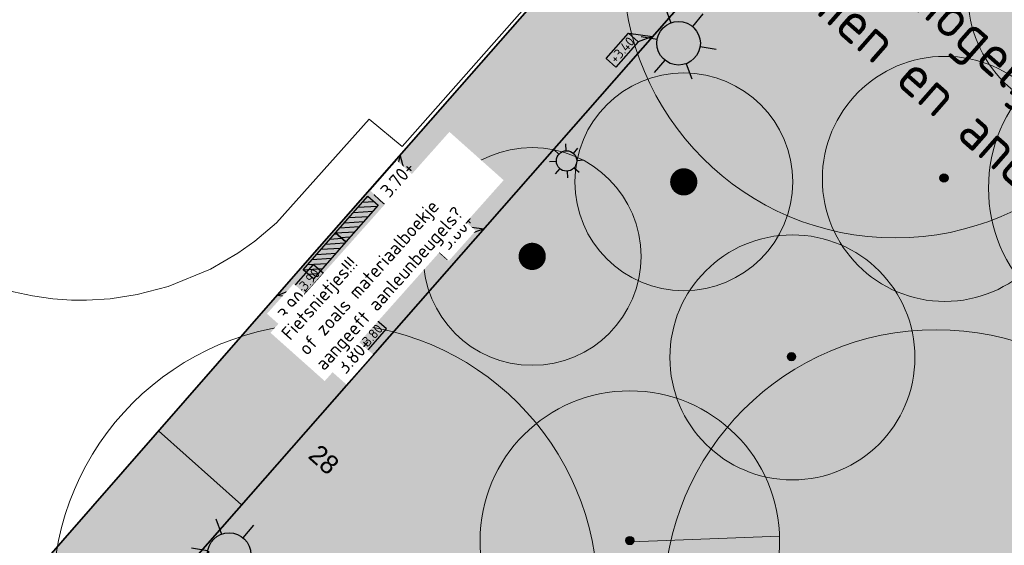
# Model space of a CAD drawing. Header units: millimetres. Extents: x 37131378 to 37737458, y 18584386 to 19114224.
# Tile 57 of 86: x 37597519 to 37633679, y 18872117 to 18891421. Entities that reach past the tile are written whole.
import ezdxf
from ezdxf.enums import TextEntityAlignment as Align

# ---------------------------------------------------------------- set-up
doc = ezdxf.new("R2010")
doc.units = ezdxf.units.MM
doc.header["$LTSCALE"] = 50
doc.header["$PDMODE"] = 35
doc.linetypes.add('DASHED2', pattern=[0.375, 0.25, -0.125])
doc.linetypes.add('VH-OPSLUITBAND_100X200', pattern=[16, 8, -2, 4, -2])
for name, color, linetype, lineweight in [('B-BH-OG-TOPOGRAFIE_STRAATNAAM-T35', 50, 'Continuous', 35), ('B02-WE-IE-MEUBILAIR_WEGMEUBILAIR-S', 7, 'Continuous', 25), ('Benaderbaarheid boom Bovengrands + 1m', 7, 'Continuous', 5), ('Benaderbaarheid boom Bovengrands + 1m meting', 7, 'Continuous', 5), ('N-ME-VH-M', 7, 'Continuous', 18), ('N-WE-IE-MEUBILAIR_WEGMEUBILAIR_LICHTMAST-S', 7, 'Continuous', 25), ('N-WE-OG-HOOGTELIJN-G', 7, 'DASHED2', 20), ('N-WE-VH-KANTOPSLUITING_OPSLUITBAND_100X200-G', 150, 'VH-OPSLUITBAND_100X200', 35), ('pand', 7, 'Continuous', 0), ('X-XX-AL-HOOGTELABEL-S', 7, 'Continuous', 25), ('X-XX-AL-LICHTMASTEN-PRESENTATIETEKENING', 7, 'Continuous', 25)]:
    doc.layers.add(name, color=color, linetype=linetype, lineweight=lineweight)
doc.layers.add('Contourlijn grasveld', color=96, linetype='Continuous')
for name, color, linetype, lineweight, true_color in [('N-GV-BOMEN EERSTE SOORT DIAMETER 20M-S', 7, 'Continuous', 18, 0x4f9e00), ('N-GV-BOMEN TWEEDE SOORT DIAMETER 8M-S', 7, 'Continuous', 18, 0x0a47ff), ('N-WE-OG-TROTTOIR-SBS-DF-PAVIONA-V', 7, 'Continuous', 0, 0xbc7967), ('N01-WE-GR-GRAS_GAZON-V', 7, 'Continuous', 18, 0xc5d986)]:
    doc.layers.add(name, color=color, linetype=linetype, lineweight=lineweight, true_color=true_color)
doc.layers.add('nummer', color=7, linetype='Continuous', true_color=0xff0505)
doc.styles.add('NLCS-ISO', font='txt')
doc.styles.add('NLCS-ISO-M200-T18', font='txt', dxfattribs={"height": 0.36})
doc.styles.add('NLCS-ISO-M200-T25', font='txt', dxfattribs={"height": 0.5})
doc.styles.add('NLCS-ISO-MM1-T25', font='txt', dxfattribs={"height": 2.5})
doc.dimstyles.new('NLCS-M200-T25-PIJL_A_L2_H1', dxfattribs={"dimscale": 0.2, "dimtxt": 2.5, "dimasz": 2.5, "dimexe": 2, "dimexo": 2, "dimgap": 0.7, "dimtad": 1, "dimzin": 0, "dimdsep": 46, "dimtxsty": 'NLCS-ISO-M200-T25', "dimcen": 0, "dimdle": 2, "dimse1": 1, "dimse2": 1, "dimclrd": 256, "dimclre": 256, "dimclrt": 256, "dimadec": 1, "dimazin": 0, "dimtfac": 1, "dimtdec": 3, "dimtofl": 0, "dimtmove": 0, "dimatfit": 3, "dimfxl": 2, "dimtfillclr": 256, "dimtolj": 1, "dimtzin": 0, "dimlwd": -1, "dimlwe": -1, "dimarcsym": 0})
doc.dimstyles.new('NLCS-M200-T25-PIJL_L2_H1', dxfattribs={"dimscale": 0.2, "dimtxt": 2.5, "dimasz": 2.5, "dimexe": 2, "dimexo": 2, "dimgap": 0.7, "dimtad": 1, "dimzin": 0, "dimdsep": 46, "dimtxsty": 'NLCS-ISO-M200-T25', "dimcen": 0, "dimdle": 2, "dimclrd": 256, "dimclre": 256, "dimclrt": 256, "dimadec": 1, "dimazin": 0, "dimtfac": 1, "dimtdec": 3, "dimtofl": 0, "dimtmove": 0, "dimatfit": 3, "dimfxl": 2, "dimfxlon": 1, "dimtfillclr": 256, "dimtolj": 1, "dimtzin": 0, "dimlwd": -1, "dimlwe": -1, "dimarcsym": 0})

# ---------------------------------------------------------------- blocks, each defined once
blk = doc.blocks.new('BOOM EERSTE SOORT')
at = {"layer": 'N-GV-BOMEN EERSTE SOORT DIAMETER 20M-S', "const_width": 0.5}
blk.add_lwpolyline([(-0.1866898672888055, -0.1662735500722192, 1), (0.1866898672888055, 0.1662735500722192, 1)], format="xyb", close=True, dxfattribs=at)
at = {"layer": 'N-GV-BOMEN EERSTE SOORT DIAMETER 20M-S'}
blk.add_circle((2.91038304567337e-11, 0), 10, dxfattribs=at)
blk = doc.blocks.new('boom 2e soort')
at = {"layer": 'N-GV-BOMEN TWEEDE SOORT DIAMETER 8M-S', "const_width": 0.5}
blk.add_lwpolyline([(-0.1866898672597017, -0.1662735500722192, 1), (0.1866898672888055, 0.1662735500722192, 1)], format="xyb", close=True, dxfattribs=at)
at = {"layer": 'N-GV-BOMEN TWEEDE SOORT DIAMETER 8M-S'}
blk.add_circle((-2.91038304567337e-11, 0), 4, dxfattribs=at)
blk = doc.blocks.new('*D1155')
at = {"layer": 'Benaderbaarheid boom Bovengrands + 1m meting', "transparency": 16777216}
for p, q in [((37619970.69366819, 18872244.20763636), (37625423.8394732, 18872455.14860472)), ((37625424.32363812, 18872455.56763255), (37625424.35456094, 18872454.76823041)), ((37619970.17858044, 18872244.58801067), (37619970.20950326, 18872243.78860852))]:
    blk.add_line(p, q, dxfattribs=at)
for points in [[(37625423.83625206, 18872455.23187577), (37625423.84269432, 18872455.06533366), (37625424.33909953, 18872455.16793148)], [(37619970.69044706, 18872244.29090741), (37619970.69688932, 18872244.1243653), (37619970.19404186, 18872244.18830959)]]:
    blk.add_solid(points, dxfattribs=at)
at = {"layer": 'Defpoints', "color": 0, "transparency": 16777216}
for p in [(37625423.91767761, 18872466.06233095), (37625424.33909953, 18872455.16793148), (37619969.77261993, 18872255.08270906)]:
    blk.add_point(p, dxfattribs=at)
at = {"layer": 'Benaderbaarheid boom Bovengrands + 1m meting', "transparency": 16777216, "insert": (37622697.25149581, 18872350.06782908), "char_height": 0.5, "attachment_point": 5, "rotation": 2.2152359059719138, "style": 'NLCS-ISO-M200-T25'}
blk.add_mtext('\\A1;5.50', dxfattribs=at)
blk = doc.blocks.new('N-SIE-WEG_LICHTMAST_01-SO')
for p, q in [((-0.8838834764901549, 0.8838834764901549), (-0.5303300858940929, 0.5303300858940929)), ((0, 0.75), (0, 1.25)), ((0.5303300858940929, 0.5303300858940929), (0.8838834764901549, 0.8838834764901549)), ((-0.75, 0), (-1.25, 0)), ((0.75, 0), (1.25, 0)), ((-0.5303300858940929, -0.5303300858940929), (-0.8838834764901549, -0.8838834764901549)), ((0.5303300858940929, -0.5303300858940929), (0.8838834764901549, -0.8838834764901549)), ((0, -0.75), (0, -1.25))]:
    blk.add_line(p, q)
blk.add_circle((0, 0), 0.75)
blk = doc.blocks.new('N-SAL-HOOGTELABEL_KANTOPSLUITING_03-SO')
for p, q in [((0, 0), (-2.460741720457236, -1.312415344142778)), ((-2.460741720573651, -3.713202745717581), (0, 0)), ((-8.664244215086, -1.312415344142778), (-8.664244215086, -3.713202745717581)), ((-2.460741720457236, -1.312415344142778), (-8.664244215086, -1.312415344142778)), ((-2.460741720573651, -3.713202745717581), (-2.460741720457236, -1.312415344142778)), ((-8.664244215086, -3.713202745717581), (-2.460741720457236, -3.713202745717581))]:
    blk.add_line(p, q)
blk.add_solid([(-2.460741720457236, -1.312415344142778), (0, 0), (-2.460741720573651, -3.713202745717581)])
at = {"style": 'NLCS-ISO'}
blk.add_attdef('...', text='', height=1.8, dxfattribs=at).set_placement((-5.542669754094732, -2.552968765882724), align=Align.MIDDLE)
blk = doc.blocks.new('*D1097')
at = {"layer": 'Defpoints', "color": 0, "ltscale": 2, "transparency": 16777216}
for p in [(37602748.79822419, 18876473.52289842), (37605669.33638986, 18873608.28010704), (37605800.77253602, 18873755.88620256)]:
    blk.add_point(p, dxfattribs=at)
at = {"layer": 'N-ME-VH-M', "ltscale": 2, "transparency": 16777216}
blk.add_line((37602617.73549271, 18876325.58429505), (37605668.96297518, 18873608.6126149), dxfattribs=at)
for points in [[(37602617.79091069, 18876325.64653083), (37602617.68007474, 18876325.52205927), (37602617.36207803, 18876325.91680291)], [(37605669.01839316, 18873608.67485068), (37605668.9075572, 18873608.55037912), (37605669.33638986, 18873608.28010704)]]:
    blk.add_solid(points, dxfattribs=at)
at = {"layer": 'N-ME-VH-M', "ltscale": 2, "transparency": 16777216, "insert": (37604143.60859007, 18874967.38971843), "char_height": 0.5, "attachment_point": 5, "rotation": 318.3164689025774, "style": 'NLCS-ISO-M200-T25', "bg_fill": 3, "box_fill_scale": 1.1, "bg_fill_color": 256, "bg_fill_true_color": 13158600, "bg_fill_transparency": 0}
blk.add_mtext('\\A1;4086.60', dxfattribs=at)
blk = doc.blocks.new('LICHTMAST NIEUW EN BESTAAND PRESENTATIE')
at = {"layer": 'X-XX-AL-LICHTMASTEN-PRESENTATIETEKENING', "true_color": 0xffff47}
h = blk.add_hatch(color=51, dxfattribs=at)
h.dxf.hatch_style = 1
edge = h.paths.add_edge_path()
edge.add_arc((0, 0), 0.4, 0, 360)
at = {"layer": 'X-XX-AL-LICHTMASTEN-PRESENTATIETEKENING'}
for p, q in [((0, 0.4000000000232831), (0, 0.7000000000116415)), ((-0.6059999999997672, 0.3499999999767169), (-0.3459999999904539, 0.2000000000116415)), ((0.3460000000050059, 0.2000000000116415), (0.6059999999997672, 0.3499999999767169)), ((-0.6059999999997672, -0.3499999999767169), (-0.3459999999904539, -0.2000000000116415)), ((0.3460000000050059, -0.2000000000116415), (0.6059999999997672, -0.3499999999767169)), ((0, -0.7000000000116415), (0, -0.4000000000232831))]:
    blk.add_line(p, q, dxfattribs=at)
blk.add_circle((0, 0), 0.4, dxfattribs=at)
blk = doc.blocks.new('SIE-WEG_FIETSREK')
for p, q in [((0, 0.5), (0.5, 0)), ((0.25, 0.5), (0.75, 0)), ((0.501, 0.5), (1.001, 0)), ((0.751, 0.5), (1.251, 0)), ((1.001, 0.5), (1.501, 0)), ((1.252, 0.5), (1.752, 0)), ((1.502, 0.5), (1.8, 0.202)), ((1.752, 0.5), (1.8, 0.452)), ((0, 0.25), (0.25, 0))]:
    blk.add_line(p, q)
at = {"flags": 128}
blk.add_lwpolyline([(1.801493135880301, -0.001046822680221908), (-0.000601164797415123, -0.001046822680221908), (-0.000601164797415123, 0.4999437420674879), (1.801493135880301, 0.4999437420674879), (1.801493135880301, -0.001046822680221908)], close=True, dxfattribs=at)

msp = doc.modelspace()

# ---------------------------------------------------------------- hatches: boundary and pattern name
at = {"ltscale": 0.1}
h = msp.add_hatch(color=256, dxfattribs=at)
edge = h.paths.add_edge_path()
edge.add_arc((37631462.69367859, 18885604.33889841), 150, 0, 360)
h = msp.add_hatch(color=256, dxfattribs=at)
edge = h.paths.add_edge_path()
edge.add_arc((37625862.69367859, 18879047.33889841), 150, 0, 360)
h = msp.add_hatch(color=256, dxfattribs=at)
edge = h.paths.add_edge_path()
edge.add_arc((37619926.69367859, 18872291.33889841), 150, 0, 360)
at = {"layer": 'N-WE-OG-TROTTOIR-SBS-DF-PAVIONA-V'}
h = msp.add_hatch(color=256, dxfattribs=at)
h.dxf.hatch_style = 1
edge = h.paths.add_edge_path()
edge.add_line((37622642.59578583, 18854440.84855722), (37622775.55920166, 18854590.19556176))
edge.add_line((37622775.55919525, 18854590.19556116), (37622850.38783208, 18854523.60440172))
edge.add_line((37622850.38783905, 18854523.60440134), (37627830.88772155, 18860115.66333182))
edge.add_line((37627830.88771698, 18860115.66333269), (37626274.14925462, 18861525.40431125))
edge.add_line((37626274.14925262, 18861525.40431093), (37618259.33916696, 18852526.47555436))
edge.add_line((37618259.33917114, 18852526.47555421), (37600829.38370664, 18868079.0122383))
edge.add_line((37600829.38370392, 18868079.01224016), (37643047.22130317, 18916205.14053816))
edge.add_line((37643047.22130463, 18916205.14053605), (37660866.70817603, 18900365.497826))
edge.add_line((37660866.70817444, 18900365.49782823), (37626274.1492539, 18861525.40431271))
edge.add_line((37626274.14925262, 18861525.40431093), (37627830.88771506, 18860115.66333248))
edge.add_line((37627830.88771698, 18860115.66333269), (37662760.00195923, 18899333.80314323))
edge.add_line((37662760.00195953, 18899333.80314325), (37666489.71817375, 18896003.8075421))
edge.add_line((37666489.71816894, 18896003.8075435), (37666828.94883786, 18896379.41038476))
edge.add_line((37666828.94884369, 18896379.41038392), (37666894.50787967, 18896458.25657871))
edge.add_arc((37662372.0647876, 18900463.38811754), 6040.990826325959, 318.4715017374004, 324.274877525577)
edge.add_arc((37662417.26935455, 18900450.31474565), 5996.679767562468, 324.1240916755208, 408.3805027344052)
edge.add_line((37666400.14798614, 18904933.26534532), (37663086.04897519, 18901202.85775143))
edge.add_line((37663086.04897949, 18901202.85775064), (37644427.76889462, 18917778.89838151))
edge.add_line((37644427.76888916, 18917778.89838289), (37647388.83371808, 18921154.35791508))
edge.add_line((37647388.83371612, 18921154.35791467), (37647718.49815191, 18921530.15818439))
edge.add_line((37647718.49816009, 18921530.15818475), (37641655.53960627, 18926914.59676337))
edge.add_arc((37639676.47457764, 18924676.37449335), 2987.697658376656, 48.51647086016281, 123.8123162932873)
edge.add_line((37638013.89782593, 18927158.74751733), (37643352.10765858, 18922440.13413345))
edge.add_arc((41492176.57105133, 15480637.56745981), 5163279.447988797, 138.1953978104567, 138.9641178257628)
edge.add_line((37597522.28058502, 18870493.40741991), (37592206.08487119, 18864416.79032871))
edge.add_line((37592206.08486053, 18864416.79033159), (37595141.87413582, 18861595.5478514))
edge.add_line((37595141.87414429, 18861595.54785036), (37599510.42695764, 18866575.47030638))
edge.add_line((37599510.42695495, 18866575.47030519), (37613354.53401397, 18854222.54242006))
edge.add_line((37613354.53401825, 18854222.54242204), (37613549.8025273, 18854182.32826065))
edge.add_line((37613549.80251953, 18854182.32825921), (37622293.32439913, 18846380.5903226))
edge.add_line((37622293.32440826, 18846380.59032319), (37626769.48905469, 18842386.56320069))
edge.add_line((37626769.4890506, 18842386.5632007), (37628031.85599059, 18843806.58564701))
edge.add_line((37628031.85598633, 18843806.58564638), (37623556.86882498, 18847799.55444889))
edge.add_line((37623556.86883423, 18847799.55444978), (37619751.56866262, 18851194.97738311))
edge.add_line((37619751.5686557, 18851194.97738145), (37622642.59578156, 18854440.84855583))
at = {"layer": 'N01-WE-GR-GRAS_GAZON-V'}
h = msp.add_hatch(color=256, dxfattribs=at)
h.dxf.hatch_style = 1
h.paths.add_polyline_path([(37603680.66264984, 18871329.11348794), (37621149.07684204, 18855771.03695749), (37660866.70817444, 18900365.49782823), (37643047.21855804, 18916205.14297746)])

# ---------------------------------------------------------------- linework, layer by layer
at = {"ltscale": 0.1}
for centre in [(37631462.69367859, 18885604.33889841, 3159), (37625862.69367859, 18879047.33889841, 3256), (37619926.69367859, 18872291.33889841, 3512)]:
    msp.add_circle(centre, 150, dxfattribs=at)
for centre in [(37631462.69367859, 18885604.33889841, 3159), (37625862.69367859, 18879047.33889841, 3256), (37619926.69367859, 18872291.33889841, 3512)]:
    msp.add_circle(centre, 44.99999999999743)
at = {"layer": 'Benaderbaarheid boom Bovengrands + 1m'}
for centre, radius in [((37636847.29785797, 18892312.40965913, 3131), 4500), ((37638597.29785797, 18885235.40966104, 3230), 5500), ((37631496.29785034, 18885574.40965913, 3159), 4500), ((37625896.29785034, 18879017.40965913, 3256), 4500), ((37619926.69367859, 18872291.33889841, 3512), 5500)]:
    msp.add_circle(centre, radius, dxfattribs=at)

# ---------------------------------------------------------------- block references
at = {"layer": 'N-GV-BOMEN EERSTE SOORT DIAMETER 20M-S', "xscale": 999.9999999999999, "yscale": 999.9999999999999, "zscale": 999.9999999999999, "rotation": 318.3104474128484}
for p in [(37629673.26507446, 18893407.70010446), (37608742.53990814, 18870275.7796943), (37631175.0148761, 18870035.1279075)]:
    msp.add_blockref('BOOM EERSTE SOORT', p, dxfattribs=at)
at = {"layer": 'N-GV-BOMEN TWEEDE SOORT DIAMETER 8M-S', "xscale": 999.9999999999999, "yscale": 999.9999999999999, "zscale": 999.9999999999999, "rotation": 318.3104474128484}
for p in [(37621906.12948486, 18885465.22764657), (37616340.82552215, 18882728.43920206)]:
    msp.add_blockref('boom 2e soort', p, dxfattribs=at)
at = {"layer": 'N-WE-IE-MEUBILAIR_WEGMEUBILAIR_LICHTMAST-S', "xscale": 499.9999999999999, "yscale": 499.9999999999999, "zscale": 499.9999999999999, "rotation": 318.3104474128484}
for p in [(37617603.41510651, 18886232.66230081, 5994.122147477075), (37604487.35337707, 18871281.21378015, 5994.122147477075)]:
    msp.add_blockref('N-SIE-WEG_LICHTMAST_01-SO', p, dxfattribs=at)
at = {"layer": 'X-XX-AL-HOOGTELABEL-S', "ltscale": 2}
ref = msp.add_blockref('N-SAL-HOOGTELABEL_KANTOPSLUITING_03-SO', (37620760.58367035, 18890799.54109834), dxfattribs=dict(at, xscale=-200, yscale=199.9999999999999, zscale=199.9999999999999, rotation=228.3612617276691))
ref.add_attrib('...', '+3.40', dxfattribs={"layer": '0', "ltscale": 2, "height": 360, "rotation": 48.36126165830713, "style": 'NLCS-ISO'}).set_placement((37619642.44686767, 18890310.33397554), align=Align.MIDDLE)
at = {"layer": 'X-XX-AL-HOOGTELABEL-S', "ltscale": 2, "xscale": 199.9999999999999, "yscale": 199.9999999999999, "zscale": 199.9999999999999, "rotation": 48.36126172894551}
msp.add_blockref('N-SAL-HOOGTELABEL_KANTOPSLUITING_03-SO', (37611493.5561969, 18886452.86937021), dxfattribs=at).add_auto_attribs({'...': '+3.70'})
at = {"layer": 'X-XX-AL-HOOGTELABEL-S', "ltscale": 2}
ref = msp.add_blockref('N-SAL-HOOGTELABEL_KANTOPSLUITING_03-SO', (37614566.96723053, 18883739.14125703), dxfattribs=dict(at, xscale=-200, yscale=199.9999999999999, zscale=199.9999999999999, rotation=228.3612617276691))
ref.add_attrib('...', '+3.60', dxfattribs={"layer": '0', "ltscale": 2, "height": 360, "rotation": 48.36126165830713, "style": 'NLCS-ISO'}).set_placement((37613448.83043548, 18883249.93413423), align=Align.MIDDLE)
ref = msp.add_blockref('N-SAL-HOOGTELABEL_KANTOPSLUITING_03-SO', (37606970.96603271, 18881297.36937021), dxfattribs=dict(at, xscale=-199.9999999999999, yscale=199.9999999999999, zscale=199.9999999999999, rotation=48.80902804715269))
ref.add_attrib('...', '+3.90', dxfattribs={"layer": '0', "ltscale": 2, "height": 359.9999999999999, "rotation": 48.80902812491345, "style": 'NLCS-ISO'}).set_placement((37608085.24557373, 18881795.29969858), align=Align.MIDDLE)
ref = msp.add_blockref('N-SAL-HOOGTELABEL_KANTOPSLUITING_03-SO', (37610047.09096405, 18878586.71795724), dxfattribs=dict(at, xscale=200, yscale=200, zscale=200, rotation=228.809028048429))
ref.add_attrib('...', '+3.80', dxfattribs={"layer": '0', "ltscale": 2, "height": 359.9999999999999, "rotation": 48.80902812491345, "style": 'NLCS-ISO'}).set_placement((37610392.90782043, 18879757.17265771), align=Align.MIDDLE)
at = {"layer": 'X-XX-AL-LICHTMASTEN-PRESENTATIETEKENING', "xscale": 2000, "yscale": 2000, "zscale": 2000, "rotation": 200.4334781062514}
msp.add_blockref('LICHTMAST NIEUW EN BESTAAND PRESENTATIE', (37621716.62699005, 18890555.45454286), dxfattribs=at)

# ---------------------------------------------------------------- texts
at = {"layer": 'B-BH-OG-TOPOGRAFIE_STRAATNAAM-T35', "color": 96, "insert": (37638445.43373749, 18908885.2339351), "char_height": 2500, "attachment_point": 1, "rotation": 318.6763523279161, "style": 'NLCS-ISO-MM1-T25'}
msp.add_mtext_dynamic_manual_height_columns('\\pxqc;{\\fNLCS-ISO|b1|i0|c0|p34;\\H1.2x;Speelveld\\Pen omgeving}\\P\\P\\pq*;{\\H0.6x;nader in te vullen met speelmogelijkheden, bomen en ander groen.}', width=20765.42976247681, gutter_width=1800, heights=[0], dxfattribs=at)
at = {"layer": 'nummer'}
msp.add_text('28', height=700, rotation=318.0664455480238, dxfattribs=at).set_placement((37608073.4610965, 18875355.61323617, 5994.122147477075))

# ---------------------------------------------------------------- dimensions: what is measured, and where the dimension line sits
at = {"layer": 'Benaderbaarheid boom Bovengrands + 1m meting'}
dim = msp.add_aligned_dim(p1=(37619969.77261993, 18872255.08270906, -4276), p2=(37625423.91767761, 18872466.06233095, -4276), distance=-10.902547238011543, text='5.50', dimstyle='NLCS-M200-T25-PIJL_L2_H1', dxfattribs=at)
dim.commit()
dim.dimension.update_dxf_attribs({"geometry": '*D1155', "text_midpoint": (37622697.25149581, 18872350.06782908, -4276)})

# ---------------------------------------------------------------- next in the draw order: texts
at = {"layer": 'N-WE-OG-HOOGTELIJN-G', "ltscale": 10, "char_height": 500, "attachment_point": 1, "rotation": 48.305663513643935, "style": 'NLCS-ISO-M200-T18', "bg_fill": 3, "box_fill_scale": 1.5, "bg_fill_color": 256, "bg_fill_transparency": 0}
for s, insert in [('3.70+', (37610721.35168335, 18885184.06135057)), ('3.60+', (37612888.97563049, 18883252.99722169)), ('3.90+', (37606953.31758758, 18880642.54078744)), ('3.80+', (37609120.9415271, 18878711.47666048))]:
    msp.add_mtext_dynamic_manual_height_columns(s, width=974.6628278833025, gutter_width=1800, heights=[0], dxfattribs=dict(at, insert=insert))

# ---------------------------------------------------------------- next in the draw order: dimensions: what is measured, and where the dimension line sits
at = {"layer": 'N-ME-VH-M', "ltscale": 2}
dim = msp.add_aligned_dim(p1=(37602748.79822418, 18876473.52289842), p2=(37605800.77253601, 18873755.88620256), distance=-197.64366913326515, dimstyle='NLCS-M200-T25-PIJL_A_L2_H1', override={"dimrnd": 0.05, "dimtfill": 1}, dxfattribs=at)
dim.commit()
dim.dimension.update_dxf_attribs({"geometry": '*D1097', "text_midpoint": (37604143.60859007, 18874967.38971843)})

# ---------------------------------------------------------------- next in the draw order: linework, layer by layer
at = {"layer": 'Contourlijn grasveld', "lineweight": 9}
msp.add_lwpolyline([(37603680.56016418, 18871329.2047603), (37621140.58181641, 18855761.49885057), (37660866.70817444, 18900365.49782823), (37643047.22130463, 18916205.14053605)], close=True, dxfattribs=at)
at = {"layer": 'N-WE-VH-KANTOPSLUITING_OPSLUITBAND_100X200-G', "color": 0, "linetype": 'ByBlock'}
msp.add_lwpolyline([(37618259.33917114, 18852526.47555421), (37660866.70817444, 18900365.49782823), (37643047.22130463, 18916205.14053605), (37600829.43424866, 18868079.06888269)], dxfattribs=at)
at = {"layer": 'N-WE-VH-KANTOPSLUITING_OPSLUITBAND_100X200-G', "color": 0, "linetype": 'ByBlock', "flags": 128}
msp.add_lwpolyline([(37592226.73743317, 18864440.39701532), (37608178.56997558, 18882673.95790552), (37608178.56997558, 18882673.95790552), (37619964.52050659, 18896109.32706521), (37633685.21143219, 18911564.94373201)], dxfattribs=at)

# ---------------------------------------------------------------- next in the draw order: block references
at = {"layer": 'B02-WE-IE-MEUBILAIR_WEGMEUBILAIR-S', "xscale": 1000, "yscale": 1000, "zscale": 1000, "rotation": 48.6763523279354}
for p in [(37609491.51792023, 18883259.739516), (37608302.49796936, 18881907.43256257)]:
    msp.add_blockref('SIE-WEG_FIETSREK', p, dxfattribs=at)
at = {"layer": 'X-XX-AL-LICHTMASTEN-PRESENTATIETEKENING', "xscale": 2000, "yscale": 2000, "zscale": 2000, "rotation": 200.4334781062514}
msp.add_blockref('LICHTMAST NIEUW EN BESTAAND PRESENTATIE', (37605208.83496734, 18871780.66286157), dxfattribs=at)

# ---------------------------------------------------------------- next in the draw order: texts
at = {"layer": 'N-WE-OG-HOOGTELIJN-G', "ltscale": 10, "insert": (37607082.30428192, 18879944.47803758), "char_height": 500, "attachment_point": 1, "rotation": 48.305663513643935, "style": 'NLCS-ISO-M200-T18', "bg_fill": 3, "box_fill_scale": 1.5, "bg_fill_color": 256, "bg_fill_transparency": 0}
msp.add_mtext_dynamic_manual_height_columns('Fietsnietjes!!!\\Pof zoals materiaalboekje aangeeft aanleunbeugels?', width=9378.802315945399, gutter_width=1800, heights=[0], dxfattribs=at)

# ---------------------------------------------------------------- next in the draw order: linework, layer by layer
at = {"layer": 'pand', "color": 1, "flags": 128}
msp.add_lwpolyline([(37587507.69367859, 18891482.33889459), (37591311.69367859, 18885545.33889841), (37592192.69367859, 18884449.33889459), (37593750.69367859, 18883076.33889841), (37595428.69367859, 18882137.33889841), (37597295.69367859, 18881430.33889459), (37597992.69367859, 18881283.33889459), (37598741.69367859, 18881170.33889841), (37599420.69367859, 18881125.33889459), (37599966.69367859, 18881121.33889459), (37600839.69367859, 18881168.33889841), (37601837.69367859, 18881327.33889459), (37602973.69367859, 18881620.33889841), (37604530.69367859, 18882263.33889459), (37605529.69367859, 18882851.33889459), (37606155.69367859, 18883287.33889459), (37606944.69367859, 18883964.33889841), (37610350.69367859, 18887773.33889841), (37611566.69367859, 18886768.33889459), (37611757.69367859, 18886984.33889841), (37617745.69367859, 18893772.33889459)], dxfattribs=at)

doc.saveas('drawing.dxf')
